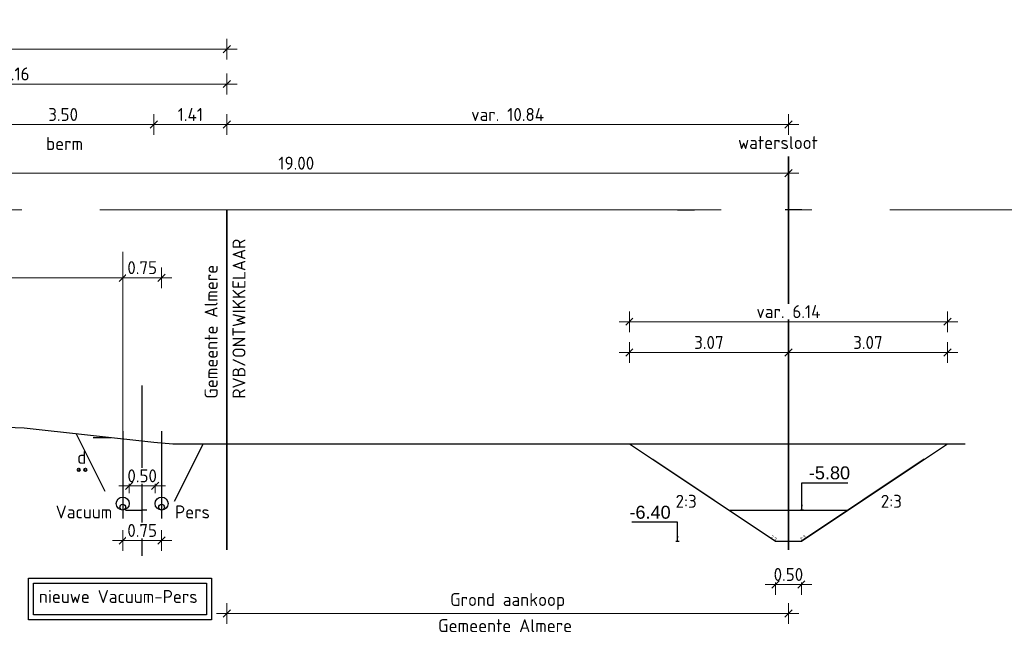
# Model space of a CAD drawing. Header units: metres. Extents: x 149090 to 161988, y 479090 to 487021.
# Tile 65 of 72: x 159230 to 159249, y 484428 to 484440. Entities that reach past the tile are written whole.
import ezdxf

# ---------------------------------------------------------------- set-up
doc = ezdxf.new("R2010")
doc.units = ezdxf.units.M
for name, pattern in [('AL-NAP_LIJN', [15.25, 12, -1.5, 0.25, -1.5]), ('AM-AS', [16, 10, -2, 2, -2]), ('DASHED2', [0.375, 0.25, -0.125])]:
    doc.linetypes.add(name, pattern=pattern)
doc.layers.get('0').update_dxf_attribs({"lineweight": 25})
doc.layers.get('Defpoints').update_dxf_attribs({"color": 211, "lineweight": 25})
for name, color, linetype, lineweight in [('N-WE-AM-AS_WEG_GEBIEDSONTSLUITINGSWEG-G', 10, 'AM-AS', 18), ('N-WE-KG-GRENS_PERCEEL-G', 150, 'KG-PERCEEL', 35), ('N-WE-VH-KANTVERHARDING-G', 7, 'Continuous', 30), ('X-XX-AL-LEGENDA-S', 7, 'Continuous', 25), ('X-XX-AL-M', 7, 'Continuous', 18), ('X-XX-AL-NAP-G', 7, 'AL-NAP_LIJN', 18), ('X-XX-AL-PROFIEL-B-G', 7, 'Continuous', 25), ('X-XX-AL-PROFIEL-N-G', 7, 'Continuous', 35), ('X-XX-AL-T25', 7, 'Continuous', 25)]:
    doc.layers.add(name, color=color, linetype=linetype, lineweight=lineweight)
for name, color, linetype, lineweight, true_color in [('N-WE-KG-GRENS_POLDERWEG-G', 7, 'KG-PERCEEL', 35, 0x0000e6), ('N-XX-GW-WATERGANG_WATERLIJN-GD', 150, 'AL-WATERLIJN', 30, 0x007fff), ('X-XX-AL-AANPIJLING-OPM', 1, 'Continuous', 30, 0xff0000)]:
    doc.layers.add(name, color=color, linetype=linetype, lineweight=lineweight, true_color=true_color)
doc.styles.add('Civitas Arial', font='arial.ttf')
doc.styles.add('NLCS-ISO-M100-T25', font='NLCS-ISO.ttf')
doc.styles.get("Standard").update_dxf_attribs({"font": 'NLCS-ISO.ttf'})
doc.linetypes.add('AL-WATERLIJN', pattern='A,20,[32,NLCS.shx,S=1.5,R=0,X=0,Y=0],20', length=40)
doc.linetypes.add('KG-PERCEEL', pattern='A,5.5,-2,["P",Standard,S=1.8,R=0,X=-0.5,Y=-0.9],-2,5.5,-2,[5,NLCS.shx,S=0.75,R=0,X=0,Y=0],-2', length=19)
doc.dimstyles.new('Civitas 100 25', dxfattribs={"dimscale": 0.1, "dimtxt": 2.5, "dimasz": 1, "dimexe": 0.18, "dimexo": 0.0625, "dimgap": 1, "dimtad": 1, "dimzin": 0, "dimdsep": 46, "dimtxsty": 'Civitas Arial', "dimblk": 'Civitas-pijlmaat', "dimcen": 0, "dimse1": 1, "dimse2": 1, "dimadec": 0, "dimazin": 0, "dimtfac": 1, "dimtix": 1, "dimtmove": 0, "dimatfit": 0, "dimfxl": 1, "dimtolj": 1, "dimtzin": 0, "dimarcsym": 1})
doc.dimstyles.new('NLCS-M100-T25-SCHRAP-X_L2_H1', dxfattribs={"dimscale": 0.1, "dimtxt": 2.5, "dimasz": 1.4, "dimexe": 2, "dimexo": 2, "dimgap": 0.7, "dimtad": 1, "dimzin": 0, "dimdsep": 46, "dimtxsty": 'NLCS-ISO-M100-T25', "dimblk": 'OBLIQUE', "dimcen": 0, "dimdle": 2, "dimclrd": 256, "dimclre": 256, "dimclrt": 256, "dimadec": 1, "dimazin": 0, "dimtfac": 1, "dimtofl": 0, "dimtmove": 1, "dimatfit": 0, "dimldrblk": 'OBLIQUE', "dimfxl": 2, "dimfxlon": 1, "dimtfill": 1, "dimtfillclr": 254, "dimtolj": 1, "dimtzin": 0, "dimlwd": 18, "dimlwe": 18, "dimarcsym": 0})

# ---------------------------------------------------------------- blocks, each defined once
blk = doc.blocks.new('_Oblique')
at = {"color": 0, "linetype": 'ByBlock', "lineweight": -2}
blk.add_line((-0.5, -0.5), (0.5, 0.5), dxfattribs=at)
blk = doc.blocks.new('*D171')
at = {"layer": 'Defpoints', "color": 0, "transparency": 16777216}
for p in [(159234.485, 484439.662), (159208.095, 484436.559), (159234.485, 484436.559)]:
    blk.add_point(p, dxfattribs=at)
at = {"layer": 'X-XX-AL-M', "linetype": 'Continuous', "lineweight": 18, "transparency": 16777216}
for p, q in [((159208.095, 484439.462), (159208.095, 484439.862)), ((159234.485, 484439.462), (159234.485, 484439.862)), ((159207.895, 484439.662), (159234.685, 484439.662))]:
    blk.add_line(p, q, dxfattribs=at)
at = {"layer": 'X-XX-AL-M', "lineweight": 18, "transparency": 16777216, "xscale": 0.14, "yscale": 0.14, "zscale": 0.14, "rotation": 180}
blk.add_blockref('_Oblique', (159208.095, 484439.662), dxfattribs=at)
at = {"layer": 'X-XX-AL-M', "lineweight": 18, "transparency": 16777216, "xscale": 0.14, "yscale": 0.14, "zscale": 0.14}
blk.add_blockref('_Oblique', (159234.485, 484439.662), dxfattribs=at)
at = {"layer": 'X-XX-AL-M', "transparency": 16777216, "insert": (159221.29, 484439.857), "char_height": 0.25, "attachment_point": 5, "style": 'NLCS-ISO-M100-T25', "bg_fill": 3, "box_fill_scale": 1.1, "bg_fill_color": 256, "bg_fill_true_color": 13158600, "bg_fill_transparency": 0}
blk.add_mtext('\\A1;var. 26.39 ', dxfattribs=at)
blk = doc.blocks.new('*D172')
at = {"layer": 'Defpoints', "color": 0, "transparency": 16777216}
for p in [(159234.485, 484438.987), (159226.325, 484437.588), (159234.485, 484436.559)]:
    blk.add_point(p, dxfattribs=at)
at = {"layer": 'X-XX-AL-M', "linetype": 'Continuous', "lineweight": 18, "transparency": 16777216}
for p, q in [((159226.325, 484438.787), (159226.325, 484439.187)), ((159234.485, 484438.787), (159234.485, 484439.187)), ((159226.125, 484438.987), (159234.685, 484438.987))]:
    blk.add_line(p, q, dxfattribs=at)
at = {"layer": 'X-XX-AL-M', "lineweight": 18, "transparency": 16777216, "xscale": 0.14, "yscale": 0.14, "zscale": 0.14, "rotation": 180}
blk.add_blockref('_Oblique', (159226.325, 484438.987), dxfattribs=at)
at = {"layer": 'X-XX-AL-M', "lineweight": 18, "transparency": 16777216, "xscale": 0.14, "yscale": 0.14, "zscale": 0.14}
blk.add_blockref('_Oblique', (159234.485, 484438.987), dxfattribs=at)
at = {"layer": 'X-XX-AL-M', "transparency": 16777216, "insert": (159230.405, 484439.182), "char_height": 0.25, "attachment_point": 5, "style": 'NLCS-ISO-M100-T25', "bg_fill": 3, "box_fill_scale": 1.1, "bg_fill_color": 256, "bg_fill_true_color": 13158600, "bg_fill_transparency": 0}
blk.add_mtext('\\A1;8.16', dxfattribs=at)
blk = doc.blocks.new('*D174')
at = {"layer": 'Defpoints', "color": 0, "transparency": 16777216}
for p in [(159234.485, 484438.203), (159234.485, 484436.559), (159233.075, 484432.081)]:
    blk.add_point(p, dxfattribs=at)
at = {"layer": 'X-XX-AL-M', "linetype": 'Continuous', "lineweight": 18, "transparency": 16777216}
for p, q in [((159233.075, 484438.003), (159233.075, 484438.403)), ((159234.485, 484438.003), (159234.485, 484438.403)), ((159232.875, 484438.203), (159234.685, 484438.203))]:
    blk.add_line(p, q, dxfattribs=at)
at = {"layer": 'X-XX-AL-M', "lineweight": 18, "transparency": 16777216, "xscale": 0.14, "yscale": 0.14, "zscale": 0.14, "rotation": 180}
blk.add_blockref('_Oblique', (159233.075, 484438.203), dxfattribs=at)
at = {"layer": 'X-XX-AL-M', "lineweight": 18, "transparency": 16777216, "xscale": 0.14, "yscale": 0.14, "zscale": 0.14}
blk.add_blockref('_Oblique', (159234.485, 484438.203), dxfattribs=at)
at = {"layer": 'X-XX-AL-M', "transparency": 16777216, "insert": (159233.78, 484438.398), "char_height": 0.25, "attachment_point": 5, "style": 'NLCS-ISO-M100-T25', "bg_fill": 3, "box_fill_scale": 1.1, "bg_fill_color": 256, "bg_fill_true_color": 13158600, "bg_fill_transparency": 0}
blk.add_mtext('\\A1;1.41', dxfattribs=at)
blk = doc.blocks.new('*D175')
at = {"layer": 'Defpoints', "color": 0, "transparency": 16777216}
for p in [(159229.575, 484438.203), (159229.575, 484432.227), (159233.075, 484432.081)]:
    blk.add_point(p, dxfattribs=at)
at = {"layer": 'X-XX-AL-M', "linetype": 'Continuous', "lineweight": 18, "transparency": 16777216}
for p, q in [((159229.575, 484438.003), (159229.575, 484438.403)), ((159233.075, 484438.003), (159233.075, 484438.403)), ((159233.275, 484438.203), (159229.375, 484438.203))]:
    blk.add_line(p, q, dxfattribs=at)
at = {"layer": 'X-XX-AL-M', "lineweight": 18, "transparency": 16777216, "xscale": 0.14, "yscale": 0.14, "zscale": 0.14, "rotation": 180}
blk.add_blockref('_Oblique', (159229.575, 484438.203), dxfattribs=at)
at = {"layer": 'X-XX-AL-M', "lineweight": 18, "transparency": 16777216, "xscale": 0.14, "yscale": 0.14, "zscale": 0.14}
blk.add_blockref('_Oblique', (159233.075, 484438.203), dxfattribs=at)
at = {"layer": 'X-XX-AL-M', "transparency": 16777216, "insert": (159231.325, 484438.398), "char_height": 0.25, "attachment_point": 5, "style": 'NLCS-ISO-M100-T25', "bg_fill": 3, "box_fill_scale": 1.1, "bg_fill_color": 256, "bg_fill_true_color": 13158600, "bg_fill_transparency": 0}
blk.add_mtext('\\A1;3.50', dxfattribs=at)
blk = doc.blocks.new('*D197')
at = {"layer": 'Defpoints', "color": 0, "transparency": 16777216}
for p in [(159232.6, 484430.884), (159233.1, 484430.884)]:
    blk.add_point(p, dxfattribs=at)
at = {"layer": 'X-XX-AL-M', "linetype": 'Continuous', "lineweight": 18, "transparency": 16777216}
for p, q in [((159232.6, 484431.084), (159232.6, 484431.424)), ((159233.1, 484431.084), (159233.1, 484431.424)), ((159233.3, 484431.224), (159232.4, 484431.224))]:
    blk.add_line(p, q, dxfattribs=at)
at = {"layer": 'X-XX-AL-M', "transparency": 16777216, "insert": (159232.85, 484431.419), "char_height": 0.25, "attachment_point": 5, "style": 'NLCS-ISO-M100-T25', "bg_fill": 3, "box_fill_scale": 1.1, "bg_fill_color": 256, "bg_fill_true_color": 13158600, "bg_fill_transparency": 0}
blk.add_mtext('\\A1;0.50', dxfattribs=at)
at = {"layer": 'Defpoints', "color": 0, "transparency": 16777216}
blk.add_point((159232.6, 484431.224), dxfattribs=at)
at = {"layer": 'X-XX-AL-M', "lineweight": 18, "transparency": 16777216, "xscale": 0.14, "yscale": 0.14, "zscale": 0.14, "rotation": 180}
blk.add_blockref('_Oblique', (159232.6, 484431.224), dxfattribs=at)
at = {"layer": 'X-XX-AL-M', "lineweight": 18, "transparency": 16777216, "xscale": 0.14, "yscale": 0.14, "zscale": 0.14}
blk.add_blockref('_Oblique', (159233.1, 484431.224), dxfattribs=at)
blk = doc.blocks.new('*D198')
at = {"layer": 'X-XX-AL-LEGENDA-S', "linetype": 'Continuous', "lineweight": 18, "transparency": 16777216}
for p, q in [((159232.475, 484430.369), (159232.475, 484429.969)), ((159233.225, 484430.369), (159233.225, 484429.969)), ((159233.425, 484430.169), (159232.275, 484430.169))]:
    blk.add_line(p, q, dxfattribs=at)
at = {"layer": 'X-XX-AL-LEGENDA-S', "lineweight": 18, "transparency": 16777216, "xscale": 0.14, "yscale": 0.14, "zscale": 0.14, "rotation": 180}
blk.add_blockref('_Oblique', (159232.475, 484430.169), dxfattribs=at)
at = {"layer": 'X-XX-AL-LEGENDA-S', "lineweight": 18, "transparency": 16777216, "xscale": 0.14, "yscale": 0.14, "zscale": 0.14}
blk.add_blockref('_Oblique', (159233.225, 484430.169), dxfattribs=at)
at = {"layer": 'X-XX-AL-LEGENDA-S', "transparency": 16777216, "insert": (159232.85, 484430.364), "char_height": 0.25, "attachment_point": 5, "style": 'NLCS-ISO-M100-T25', "bg_fill": 3, "box_fill_scale": 1.1, "bg_fill_color": 256, "bg_fill_true_color": 13158600, "bg_fill_transparency": 0}
blk.add_mtext('\\A1;0.75', dxfattribs=at)
at = {"layer": 'Defpoints', "color": 0, "transparency": 16777216}
for p in [(159232.475, 484430.596), (159233.225, 484430.596), (159232.475, 484430.169)]:
    blk.add_point(p, dxfattribs=at)
blk = doc.blocks.new('*D210')
at = {"layer": 'Defpoints', "color": 0, "transparency": 16777216}
for p in [(159226.325, 484437.588), (159226.325, 484435.245), (159232.475, 484431.009)]:
    blk.add_point(p, dxfattribs=at)
at = {"layer": 'X-XX-AL-M', "linetype": 'Continuous', "lineweight": 18, "transparency": 16777216}
for p, q in [((159226.325, 484435.445), (159226.325, 484435.045)), ((159232.475, 484435.045), (159232.475, 484435.445)), ((159232.675, 484435.245), (159226.125, 484435.245))]:
    blk.add_line(p, q, dxfattribs=at)
at = {"layer": 'X-XX-AL-M', "lineweight": 18, "transparency": 16777216, "xscale": 0.14, "yscale": 0.14, "zscale": 0.14, "rotation": 180}
blk.add_blockref('_Oblique', (159226.325, 484435.245), dxfattribs=at)
at = {"layer": 'X-XX-AL-M', "lineweight": 18, "transparency": 16777216, "xscale": 0.14, "yscale": 0.14, "zscale": 0.14}
blk.add_blockref('_Oblique', (159232.475, 484435.245), dxfattribs=at)
at = {"layer": 'X-XX-AL-M', "transparency": 16777216, "insert": (159229.4, 484435.44), "char_height": 0.25, "attachment_point": 5, "style": 'NLCS-ISO-M100-T25', "bg_fill": 3, "box_fill_scale": 1.1, "bg_fill_color": 256, "bg_fill_true_color": 13158600, "bg_fill_transparency": 0}
blk.add_mtext('\\A1;6.15', dxfattribs=at)
blk = doc.blocks.new('*D211')
at = {"layer": 'Defpoints', "color": 0, "transparency": 16777216}
for p in [(159233.225, 484432.283), (159232.475, 484431.009)]:
    blk.add_point(p, dxfattribs=at)
at = {"layer": 'X-XX-AL-M', "linetype": 'Continuous', "lineweight": 18, "transparency": 16777216}
for p, q in [((159232.475, 484435.045), (159232.475, 484435.445)), ((159233.225, 484435.045), (159233.225, 484435.445)), ((159232.275, 484435.245), (159233.425, 484435.245))]:
    blk.add_line(p, q, dxfattribs=at)
at = {"layer": 'X-XX-AL-M', "lineweight": 18, "transparency": 16777216, "xscale": 0.14, "yscale": 0.14, "zscale": 0.14, "rotation": 180}
blk.add_blockref('_Oblique', (159232.475, 484435.245), dxfattribs=at)
at = {"layer": 'X-XX-AL-M', "lineweight": 18, "transparency": 16777216, "xscale": 0.14, "yscale": 0.14, "zscale": 0.14}
blk.add_blockref('_Oblique', (159233.225, 484435.245), dxfattribs=at)
at = {"layer": 'X-XX-AL-M', "transparency": 16777216, "insert": (159232.85, 484435.44), "char_height": 0.25, "attachment_point": 5, "style": 'NLCS-ISO-M100-T25', "bg_fill": 3, "box_fill_scale": 1.1, "bg_fill_color": 256, "bg_fill_true_color": 13158600, "bg_fill_transparency": 0}
blk.add_mtext('\\A1;0.75', dxfattribs=at)
at = {"layer": 'Defpoints', "color": 0, "transparency": 16777216}
blk.add_point((159233.225, 484435.245), dxfattribs=at)
blk = doc.blocks.new('*D225')
at = {"layer": 'Defpoints', "color": 0, "transparency": 16777216}
for p in [(159234.485, 484431.775), (159245.325, 484429.992), (159245.325, 484428.759)]:
    blk.add_point(p, dxfattribs=at)
at = {"layer": 'X-XX-AL-AANPIJLING-OPM', "linetype": 'Continuous', "lineweight": 18, "transparency": 16777216}
for p, q in [((159234.485, 484428.959), (159234.485, 484428.559)), ((159245.325, 484428.959), (159245.325, 484428.559)), ((159234.285, 484428.759), (159245.525, 484428.759))]:
    blk.add_line(p, q, dxfattribs=at)
at = {"layer": 'X-XX-AL-AANPIJLING-OPM', "lineweight": 18, "transparency": 16777216, "xscale": 0.14, "yscale": 0.14, "zscale": 0.14, "rotation": 180}
blk.add_blockref('_Oblique', (159234.485, 484428.759), dxfattribs=at)
at = {"layer": 'X-XX-AL-AANPIJLING-OPM', "lineweight": 18, "transparency": 16777216, "xscale": 0.14, "yscale": 0.14, "zscale": 0.14}
blk.add_blockref('_Oblique', (159245.325, 484428.759), dxfattribs=at)
at = {"layer": 'X-XX-AL-AANPIJLING-OPM', "transparency": 16777216, "insert": (159239.905, 484428.992), "char_height": 0.25, "attachment_point": 5, "style": 'NLCS-ISO-M100-T25', "bg_fill": 3, "box_fill_scale": 1.1, "bg_fill_color": 256, "bg_fill_true_color": 13158600, "bg_fill_transparency": 0}
blk.add_mtext('\\A1;Grond aankoop', dxfattribs=at)
blk = doc.blocks.new('*D226')
at = {"layer": 'Defpoints', "color": 0, "transparency": 16777216}
for p in [(159245.325, 484438.203), (159245.325, 484437.588), (159234.485, 484436.559)]:
    blk.add_point(p, dxfattribs=at)
at = {"layer": 'X-XX-AL-M', "linetype": 'Continuous', "lineweight": 18, "transparency": 16777216}
for p, q in [((159234.485, 484438.003), (159234.485, 484438.403)), ((159245.325, 484438.003), (159245.325, 484438.403)), ((159234.285, 484438.203), (159245.525, 484438.203))]:
    blk.add_line(p, q, dxfattribs=at)
at = {"layer": 'X-XX-AL-M', "lineweight": 18, "transparency": 16777216, "xscale": 0.14, "yscale": 0.14, "zscale": 0.14, "rotation": 180}
blk.add_blockref('_Oblique', (159234.485, 484438.203), dxfattribs=at)
at = {"layer": 'X-XX-AL-M', "lineweight": 18, "transparency": 16777216, "xscale": 0.14, "yscale": 0.14, "zscale": 0.14}
blk.add_blockref('_Oblique', (159245.325, 484438.203), dxfattribs=at)
at = {"layer": 'X-XX-AL-M', "transparency": 16777216, "insert": (159239.905, 484438.398), "char_height": 0.25, "attachment_point": 5, "style": 'NLCS-ISO-M100-T25', "bg_fill": 3, "box_fill_scale": 1.1, "bg_fill_color": 256, "bg_fill_true_color": 13158600, "bg_fill_transparency": 0}
blk.add_mtext('\\A1;var. 10.84', dxfattribs=at)
blk = doc.blocks.new('*D227')
at = {"layer": 'Defpoints', "color": 0, "transparency": 16777216}
for p in [(159245.325, 484437.263), (159226.325, 484429.992), (159245.325, 484429.992)]:
    blk.add_point(p, dxfattribs=at)
at = {"layer": 'X-XX-AL-M', "linetype": 'Continuous', "lineweight": 18, "transparency": 16777216}
for p, q in [((159226.325, 484437.063), (159226.325, 484437.463)), ((159245.325, 484437.063), (159245.325, 484437.463)), ((159226.125, 484437.263), (159245.525, 484437.263))]:
    blk.add_line(p, q, dxfattribs=at)
at = {"layer": 'X-XX-AL-M', "lineweight": 18, "transparency": 16777216, "xscale": 0.14, "yscale": 0.14, "zscale": 0.14, "rotation": 180}
blk.add_blockref('_Oblique', (159226.325, 484437.263), dxfattribs=at)
at = {"layer": 'X-XX-AL-M', "lineweight": 18, "transparency": 16777216, "xscale": 0.14, "yscale": 0.14, "zscale": 0.14}
blk.add_blockref('_Oblique', (159245.325, 484437.263), dxfattribs=at)
at = {"layer": 'X-XX-AL-M', "transparency": 16777216, "insert": (159235.825, 484437.458), "char_height": 0.25, "attachment_point": 5, "style": 'NLCS-ISO-M100-T25', "bg_fill": 3, "box_fill_scale": 1.1, "bg_fill_color": 256, "bg_fill_true_color": 13158600, "bg_fill_transparency": 0}
blk.add_mtext('\\A1;19.00', dxfattribs=at)
blk = doc.blocks.new('*U230')
blk.add_line((2.97, 1.98), (0.6, 0.4))
at = {"layer": 'Defpoints', "color": 6, "style": 'Civitas Arial'}
blk.add_text('2:3', height=0.0625, rotation=33.6901, dxfattribs=at).set_placement((0.6, 0.4))
blk = doc.blocks.new('*U229')
blk.add_line((-2.97, 1.98), (-0.6, 0.4))
at = {"layer": 'Defpoints', "color": 6, "style": 'Civitas Arial'}
blk.add_text('2:3', height=0.0625, rotation=326.3099, dxfattribs=at).set_placement((-0.7, 0.467))
blk = doc.blocks.new('*D228')
at = {"layer": 'Defpoints', "color": 0, "transparency": 16777216}
for p in [(159245.075, 484430.159), (159245.575, 484430.159)]:
    blk.add_point(p, dxfattribs=at)
at = {"layer": 'X-XX-AL-M', "linetype": 'Continuous', "lineweight": 18, "transparency": 16777216}
for p, q in [((159245.075, 484429.519), (159245.075, 484429.119)), ((159245.575, 484429.519), (159245.575, 484429.119)), ((159244.875, 484429.319), (159245.775, 484429.319))]:
    blk.add_line(p, q, dxfattribs=at)
at = {"layer": 'X-XX-AL-M', "transparency": 16777216, "insert": (159245.325, 484429.514), "char_height": 0.25, "attachment_point": 5, "style": 'NLCS-ISO-M100-T25', "bg_fill": 3, "box_fill_scale": 1.1, "bg_fill_color": 256, "bg_fill_true_color": 13158600, "bg_fill_transparency": 0}
blk.add_mtext('\\A1;0.50', dxfattribs=at)
at = {"layer": 'Defpoints', "color": 0, "transparency": 16777216}
blk.add_point((159245.575, 484429.319), dxfattribs=at)
at = {"layer": 'X-XX-AL-M', "lineweight": 18, "transparency": 16777216, "xscale": 0.14, "yscale": 0.14, "zscale": 0.14, "rotation": 180}
blk.add_blockref('_Oblique', (159245.075, 484429.319), dxfattribs=at)
at = {"layer": 'X-XX-AL-M', "lineweight": 18, "transparency": 16777216, "xscale": 0.14, "yscale": 0.14, "zscale": 0.14}
blk.add_blockref('_Oblique', (159245.575, 484429.319), dxfattribs=at)
blk = doc.blocks.new('*D235')
at = {"layer": 'Defpoints', "color": 0, "transparency": 16777216}
for p in [(159245.325, 484433.8), (159242.255, 484432.039), (159245.325, 484432.039)]:
    blk.add_point(p, dxfattribs=at)
at = {"layer": 'X-XX-AL-M', "linetype": 'Continuous', "lineweight": 18, "transparency": 16777216}
for p, q in [((159242.255, 484433.6), (159242.255, 484434)), ((159245.325, 484433.6), (159245.325, 484434)), ((159242.055, 484433.8), (159245.525, 484433.8))]:
    blk.add_line(p, q, dxfattribs=at)
at = {"layer": 'X-XX-AL-M', "lineweight": 18, "transparency": 16777216, "xscale": 0.14, "yscale": 0.14, "zscale": 0.14, "rotation": 180}
blk.add_blockref('_Oblique', (159242.255, 484433.8), dxfattribs=at)
at = {"layer": 'X-XX-AL-M', "lineweight": 18, "transparency": 16777216, "xscale": 0.14, "yscale": 0.14, "zscale": 0.14}
blk.add_blockref('_Oblique', (159245.325, 484433.8), dxfattribs=at)
at = {"layer": 'X-XX-AL-M', "transparency": 16777216, "insert": (159243.79, 484433.995), "char_height": 0.25, "attachment_point": 5, "style": 'NLCS-ISO-M100-T25', "bg_fill": 3, "box_fill_scale": 1.1, "bg_fill_color": 256, "bg_fill_true_color": 13158600, "bg_fill_transparency": 0}
blk.add_mtext('\\A1;3.07', dxfattribs=at)
blk = doc.blocks.new('*D236')
at = {"layer": 'Defpoints', "color": 0, "transparency": 16777216}
for p in [(159248.395, 484433.8), (159245.325, 484432.039), (159248.395, 484432.039)]:
    blk.add_point(p, dxfattribs=at)
at = {"layer": 'X-XX-AL-M', "linetype": 'Continuous', "lineweight": 18, "transparency": 16777216}
for p, q in [((159245.325, 484433.6), (159245.325, 484434)), ((159248.395, 484433.6), (159248.395, 484434)), ((159245.125, 484433.8), (159248.595, 484433.8))]:
    blk.add_line(p, q, dxfattribs=at)
at = {"layer": 'X-XX-AL-M', "lineweight": 18, "transparency": 16777216, "xscale": 0.14, "yscale": 0.14, "zscale": 0.14, "rotation": 180}
blk.add_blockref('_Oblique', (159245.325, 484433.8), dxfattribs=at)
at = {"layer": 'X-XX-AL-M', "lineweight": 18, "transparency": 16777216, "xscale": 0.14, "yscale": 0.14, "zscale": 0.14}
blk.add_blockref('_Oblique', (159248.395, 484433.8), dxfattribs=at)
at = {"layer": 'X-XX-AL-M', "transparency": 16777216, "insert": (159246.86, 484433.995), "char_height": 0.25, "attachment_point": 5, "style": 'NLCS-ISO-M100-T25', "bg_fill": 3, "box_fill_scale": 1.1, "bg_fill_color": 256, "bg_fill_true_color": 13158600, "bg_fill_transparency": 0}
blk.add_mtext('\\A1;3.07', dxfattribs=at)
blk = doc.blocks.new('*D237')
at = {"layer": 'Defpoints', "color": 0, "transparency": 16777216}
for p in [(159248.395, 484434.396), (159242.255, 484432.039), (159248.395, 484432.039)]:
    blk.add_point(p, dxfattribs=at)
at = {"layer": 'X-XX-AL-M', "linetype": 'Continuous', "lineweight": 18, "transparency": 16777216}
for p, q in [((159242.255, 484434.196), (159242.255, 484434.596)), ((159248.395, 484434.196), (159248.395, 484434.596)), ((159242.055, 484434.396), (159248.595, 484434.396))]:
    blk.add_line(p, q, dxfattribs=at)
at = {"layer": 'X-XX-AL-M', "lineweight": 18, "transparency": 16777216, "xscale": 0.14, "yscale": 0.14, "zscale": 0.14, "rotation": 180}
blk.add_blockref('_Oblique', (159242.255, 484434.396), dxfattribs=at)
at = {"layer": 'X-XX-AL-M', "lineweight": 18, "transparency": 16777216, "xscale": 0.14, "yscale": 0.14, "zscale": 0.14}
blk.add_blockref('_Oblique', (159248.395, 484434.396), dxfattribs=at)
at = {"layer": 'X-XX-AL-M', "transparency": 16777216, "insert": (159245.325, 484434.591), "char_height": 0.25, "attachment_point": 5, "style": 'NLCS-ISO-M100-T25', "bg_fill": 3, "box_fill_scale": 1.1, "bg_fill_color": 256, "bg_fill_true_color": 13158600, "bg_fill_transparency": 0}
blk.add_mtext('\\A1;var. 6.14', dxfattribs=at)
blk = doc.blocks.new('*D365')
at = {"layer": 'Defpoints', "color": 0, "transparency": 16777216}
for p in [(0.033, 0), (0.048, -5.312), (0.033, -5.8)]:
    blk.add_point(p, dxfattribs=at)
at = {"color": 0, "transparency": 16777216, "insert": (0.532, -5.084), "char_height": 0.25, "attachment_point": 5, "style": 'Civitas Arial'}
blk.add_mtext('\\A1;-5.80 ', dxfattribs=at)
blk = doc.blocks.new('Civitas-pijlmaat')
blk.add_line((0, 0.52), (0, -0.52))
blk.add_solid([(0, 0), (-1.5, 0.34), (-1.5, -0.34)])
blk = doc.blocks.new('*D373')
at = {"layer": 'Defpoints', "color": 0, "transparency": 16777216}
for p in [(-0.033, 0), (-0.048, -6.073), (-0.033, -6.4)]:
    blk.add_point(p, dxfattribs=at)
at = {"color": 0, "transparency": 16777216, "insert": (-0.532, -5.845), "char_height": 0.25, "attachment_point": 5, "style": 'Civitas Arial'}
blk.add_mtext('\\A1;-6.40 ', dxfattribs=at)
blk = doc.blocks.new('*U364')
blk.add_line((0.033, -5.8), (-0.028, -5.8))
at = {"layer": 'Defpoints', "color": 6}
blk.add_line((0, 0), (-0.325, 0), dxfattribs=at)
dim = blk.add_ordinate_dim(feature_location=(0.033, -5.8), offset=(0.016, 0.488), dtype=0, origin=(0.033, 0), text='-<> ', dimstyle='Civitas 100 25')
dim.commit()
dim.dimension.update_dxf_attribs({"geometry": '*D365', "text_midpoint": (0.532, -5.084)})
blk.add_leader([(0, -5.8), (0, -5.277), (0.885, -5.277)], dimstyle='Civitas 100 25')
blk = doc.blocks.new('*U372')
blk.add_line((-0.033, -6.4), (0.028, -6.4))
at = {"layer": 'Defpoints', "color": 6}
blk.add_line((0, 0), (0.325, 0), dxfattribs=at)
dim = blk.add_ordinate_dim(feature_location=(-0.033, -6.4), offset=(-0.016, 0.327), dtype=0, origin=(-0.033, 0), text='-<> ', dimstyle='Civitas 100 25')
dim.commit()
dim.dimension.update_dxf_attribs({"geometry": '*D373', "text_midpoint": (-0.532, -5.845)})
blk.add_leader([(0, -6.4), (0, -6.037), (-0.885, -6.037)], dimstyle='Civitas 100 25')

msp = doc.modelspace()

# ---------------------------------------------------------------- linework, layer by layer
at = {"layer": 'N-WE-KG-GRENS_PERCEEL-G'}
msp.add_line((159234.485, 484436.559), (159234.485, 484429.992), dxfattribs=at)
at = {"layer": 'N-WE-KG-GRENS_POLDERWEG-G'}
msp.add_line((159245.325, 484437.588), (159245.325, 484429.992), dxfattribs=at)
at = {"layer": 'N-WE-VH-KANTVERHARDING-G'}
for centre in [(159232.475, 484430.884), (159233.225, 484430.884)]:
    msp.add_circle(centre, 0.125, dxfattribs=at)
at = {"layer": 'X-XX-AL-NAP-G'}
msp.add_line((159003.28, 484436.559), (159511.076, 484436.559), dxfattribs=at)
at = {"layer": 'X-XX-AL-PROFIEL-B-G', "flags": 128}
msp.add_lwpolyline([(159233.074, 484432.072), (159233.44, 484432.039), (159236.675, 484432.039), (159248.735, 484432.039)], dxfattribs=at)
at = {"layer": 'X-XX-AL-PROFIEL-N-G', "color": 114, "true_color": 0x139b48}
msp.add_circle((159231.625, 484431.536), 0.0261, dxfattribs=at)
at = {"layer": 'X-XX-AL-T25'}
for points in [[(159230.656, 484429.442), (159234.191, 484429.442), (159234.191, 484428.64), (159230.656, 484428.64)], [(159230.753, 484429.344), (159234.094, 484429.344), (159234.094, 484428.737), (159230.753, 484428.737)]]:
    msp.add_lwpolyline(points, close=True, dxfattribs=at)
at = {"layer": 'X-XX-AL-T25', "color": 217, "lineweight": 30, "true_color": 0x93278f}
for centre in [(159232.475, 484430.814), (159233.225, 484430.814)]:
    msp.add_circle(centre, 0.055, dxfattribs=at)

# ---------------------------------------------------------------- texts
at = {"layer": 'X-XX-AL-AANPIJLING-OPM', "style": 'NLCS-ISO-M100-T25'}
msp.add_text('Gemeente Almere', height=0.25, dxfattribs=at).set_placement((159238.563, 484428.401))
at = {"layer": 'X-XX-AL-PROFIEL-B-G', "style": 'NLCS-ISO-M100-T25'}
msp.add_text('d', height=0.25, dxfattribs=at).set_placement((159231.597, 484431.651))
at = {"layer": 'X-XX-AL-T25', "style": 'NLCS-ISO-M100-T25'}
for s, p in [('2:3', (159247.108, 484430.802)), ('Vacuum', (159231.18, 484430.597)), ('Pers', (159233.484, 484430.597))]:
    msp.add_text(s, height=0.25, dxfattribs=at).set_placement(p)
at = {"layer": 'X-XX-AL-T25', "insert": (159230.858, 484429.63), "char_height": 0.25, "attachment_point": 1, "style": 'NLCS-ISO-M100-T25'}
msp.add_mtext_dynamic_manual_height_columns('\\Pnieuwe Vacuum-Pers', width=4.39821, gutter_width=1.25, heights=[0], dxfattribs=at)

# ---------------------------------------------------------------- next in the draw order: dimensions: what is measured, and where the dimension line sits
at = {"layer": 'X-XX-AL-AANPIJLING-OPM'}
dim = msp.add_linear_dim(base=(159245.325, 484428.759), p1=(159234.485, 484431.775), p2=(159245.325, 484429.992), text='Grond aankoop', dimstyle='NLCS-M100-T25-SCHRAP-X_L2_H1', dxfattribs=at)
dim.commit()
dim.dimension.update_dxf_attribs({"geometry": '*D225', "text_midpoint": (159239.905, 484428.992)})
at = {"layer": 'X-XX-AL-M'}
dim = msp.add_linear_dim(base=(159234.485, 484439.662), p1=(159208.095, 484436.559), p2=(159234.485, 484436.559), text='var. <> ', dimstyle='NLCS-M100-T25-SCHRAP-X_L2_H1', dxfattribs=at)
dim.commit()
dim.dimension.update_dxf_attribs({"geometry": '*D171', "text_midpoint": (159221.29, 484439.857)})

# ---------------------------------------------------------------- next in the draw order: dimensions: what is measured, and where the dimension line sits
dim = msp.add_linear_dim(base=(159234.485, 484438.987), p1=(159226.325, 484437.588), p2=(159234.485, 484436.559), dimstyle='NLCS-M100-T25-SCHRAP-X_L2_H1', dxfattribs=at)
dim.commit()
dim.dimension.update_dxf_attribs({"geometry": '*D172', "text_midpoint": (159230.405, 484439.182)})

# ---------------------------------------------------------------- next in the draw order: dimensions: what is measured, and where the dimension line sits
dim = msp.add_linear_dim(base=(159234.485, 484438.203), p1=(159233.075, 484432.081), p2=(159234.485, 484436.559), dimstyle='NLCS-M100-T25-SCHRAP-X_L2_H1', dxfattribs=at)
dim.commit()
dim.dimension.update_dxf_attribs({"geometry": '*D174', "text_midpoint": (159233.78, 484438.398)})

# ---------------------------------------------------------------- next in the draw order: texts
at = {"layer": 'X-XX-AL-T25', "color": 240, "true_color": 0xed1f24, "style": 'NLCS-ISO-M100-T25'}
for s, p in [('RVB/ONTWIKKELAAR', (159234.844, 484432.909)), ('Gemeente Almere', (159234.306, 484432.909))]:
    msp.add_text(s, height=0.25, rotation=90, dxfattribs=at).set_placement(p)

# ---------------------------------------------------------------- next in the draw order: dimensions: what is measured, and where the dimension line sits
at = {"layer": 'X-XX-AL-M'}
dim = msp.add_linear_dim(base=(159245.325, 484438.203), p1=(159234.485, 484436.559), p2=(159245.325, 484437.588), text='var. <>', dimstyle='NLCS-M100-T25-SCHRAP-X_L2_H1', dxfattribs=at)
dim.commit()
dim.dimension.update_dxf_attribs({"geometry": '*D226', "text_midpoint": (159239.905, 484438.398)})
dim = msp.add_linear_dim(base=(159229.575, 484438.203), p1=(159233.075, 484432.081), p2=(159229.575, 484432.227), dimstyle='NLCS-M100-T25-SCHRAP-X_L2_H1', dxfattribs=at)
dim.commit()
dim.dimension.update_dxf_attribs({"geometry": '*D175', "text_midpoint": (159231.325, 484438.398)})

# ---------------------------------------------------------------- next in the draw order: linework, layer by layer
at = {"linetype": 'DASHED2', "ltscale": 5, "flags": 128}
msp.add_lwpolyline([(159234.027, 484432.039), (159233.387, 484430.759), (159232.85, 484430.759)], dxfattribs=at)
at = {"layer": 'Defpoints', "color": 215, "true_color": 0xa953a0}
for p, q in [((159232.85, 484429.877), (159232.85, 484433.163)), ((159232.475, 484432.283), (159232.475, 484430.596)), ((159233.225, 484432.283), (159233.225, 484430.596))]:
    msp.add_line(p, q, dxfattribs=at)
at = {"layer": 'Defpoints'}
msp.add_line((159231.907, 484432.162), (159232.243, 484432.162), dxfattribs=at)
at = {"layer": 'X-XX-AL-PROFIEL-B-G'}
for p, q in [((159229.575, 484432.377), (159230.575, 484432.347)), ((159230.575, 484432.347), (159233.074, 484432.072))]:
    msp.add_line(p, q, dxfattribs=at)

# ---------------------------------------------------------------- next in the draw order: texts
at = {"layer": 'X-XX-AL-M', "style": 'NLCS-ISO-M100-T25'}
msp.add_text('watersloot', height=0.25, dxfattribs=at).set_placement((159244.354, 484437.731))
at = {"layer": 'X-XX-AL-T25', "style": 'NLCS-ISO-M100-T25'}
msp.add_text('berm', height=0.25, dxfattribs=at).set_placement((159230.994, 484437.711))

# ---------------------------------------------------------------- next in the draw order: dimensions: what is measured, and where the dimension line sits
at = {"layer": 'X-XX-AL-LEGENDA-S'}
dim = msp.add_linear_dim(base=(159232.475, 484430.169), p1=(159233.225, 484430.596), p2=(159232.475, 484430.596), angle=180, dimstyle='NLCS-M100-T25-SCHRAP-X_L2_H1', dxfattribs=at)
dim.commit()
dim.dimension.update_dxf_attribs({"geometry": '*D198', "text_midpoint": (159232.85, 484430.364)})
at = {"layer": 'X-XX-AL-M'}
dim = msp.add_linear_dim(base=(159232.6, 484431.224), p1=(159233.1, 484430.884), p2=(159232.6, 484430.884), angle=180, dimstyle='NLCS-M100-T25-SCHRAP-X_L2_H1', dxfattribs=at)
dim.commit()
dim.dimension.update_dxf_attribs({"geometry": '*D197', "text_midpoint": (159232.85, 484431.224), "dimtype": 160})

# ---------------------------------------------------------------- next in the draw order: linework, layer by layer
at = {"linetype": 'DASHED2', "ltscale": 5, "flags": 128}
msp.add_lwpolyline([(159231.571, 484432.241), (159232.312, 484430.759), (159232.85, 484430.759)], dxfattribs=at)

# ---------------------------------------------------------------- next in the draw order: dimensions: what is measured, and where the dimension line sits
at = {"layer": 'X-XX-AL-M'}
dim = msp.add_linear_dim(base=(159226.325, 484435.245), p1=(159232.475, 484431.009), p2=(159226.325, 484437.588), dimstyle='NLCS-M100-T25-SCHRAP-X_L2_H1', dxfattribs=at)
dim.commit()
dim.dimension.update_dxf_attribs({"geometry": '*D210', "text_midpoint": (159229.4, 484435.44)})

# ---------------------------------------------------------------- next in the draw order: linework, layer by layer
at = {"layer": 'X-XX-AL-PROFIEL-N-G', "color": 114, "true_color": 0x139b48}
msp.add_circle((159231.753, 484431.536), 0.0261, dxfattribs=at)

# ---------------------------------------------------------------- next in the draw order: dimensions: what is measured, and where the dimension line sits
at = {"layer": 'X-XX-AL-M'}
dim = msp.add_linear_dim(base=(159233.225, 484435.245), p1=(159232.475, 484431.009), p2=(159233.225, 484432.283), dimstyle='NLCS-M100-T25-SCHRAP-X_L2_H1', dxfattribs=at)
dim.commit()
dim.dimension.update_dxf_attribs({"geometry": '*D211', "text_midpoint": (159232.85, 484435.44)})

# ---------------------------------------------------------------- next in the draw order: linework, layer by layer
at = {"layer": 'N-WE-AM-AS_WEG_GEBIEDSONTSLUITINGSWEG-G'}
msp.add_line((159232.475, 484435.745), (159232.475, 484430.814), dxfattribs=at)

# ---------------------------------------------------------------- next in the draw order: dimensions: what is measured, and where the dimension line sits
at = {"layer": 'X-XX-AL-M'}
dim = msp.add_linear_dim(base=(159245.325, 484437.263), p1=(159226.325, 484429.992), p2=(159245.325, 484429.992), dimstyle='NLCS-M100-T25-SCHRAP-X_L2_H1', dxfattribs=at)
dim.commit()
dim.dimension.update_dxf_attribs({"geometry": '*D227', "text_midpoint": (159235.825, 484437.458)})

# ---------------------------------------------------------------- next in the draw order: linework, layer by layer
at = {"layer": 'N-WE-VH-KANTVERHARDING-G', "flags": 128}
msp.add_lwpolyline([(159245.075, 484430.159), (159245.575, 484430.159)], dxfattribs=at)
at = {"layer": 'N-XX-GW-WATERGANG_WATERLIJN-GD', "ltscale": 0.2, "flags": 128}
msp.add_lwpolyline([(159244.175, 484430.759), (159246.475, 484430.759)], dxfattribs=at)

# ---------------------------------------------------------------- next in the draw order: block references
at = {"layer": 'N-WE-VH-KANTVERHARDING-G'}
for name, p in [('*U229', (159245.675, 484429.759)), ('*U230', (159244.975, 484429.759))]:
    msp.add_blockref(name, p, dxfattribs=at)

# ---------------------------------------------------------------- next in the draw order: texts
at = {"layer": 'X-XX-AL-T25', "style": 'NLCS-ISO-M100-T25'}
msp.add_text('2:3', height=0.25, dxfattribs=at).set_placement((159243.147, 484430.802))

# ---------------------------------------------------------------- next in the draw order: dimensions: what is measured, and where the dimension line sits
at = {"layer": 'X-XX-AL-M'}
dim = msp.add_linear_dim(base=(159245.325, 484433.8), p1=(159242.255, 484432.039), p2=(159245.325, 484432.039), dimstyle='NLCS-M100-T25-SCHRAP-X_L2_H1', dxfattribs=at)
dim.commit()
dim.dimension.update_dxf_attribs({"geometry": '*D235', "text_midpoint": (159243.79, 484433.995)})

# ---------------------------------------------------------------- next in the draw order: dimensions: what is measured, and where the dimension line sits
dim = msp.add_linear_dim(base=(159248.395, 484433.8), p1=(159245.325, 484432.039), p2=(159248.395, 484432.039), dimstyle='NLCS-M100-T25-SCHRAP-X_L2_H1', dxfattribs=at)
dim.commit()
dim.dimension.update_dxf_attribs({"geometry": '*D236', "text_midpoint": (159246.86, 484433.995)})
dim = msp.add_linear_dim(base=(159245.575, 484429.319), p1=(159245.075, 484430.159), p2=(159245.575, 484430.159), dimstyle='NLCS-M100-T25-SCHRAP-X_L2_H1', dxfattribs=at)
dim.commit()
dim.dimension.update_dxf_attribs({"geometry": '*D228', "text_midpoint": (159245.325, 484429.319), "dimtype": 160})

# ---------------------------------------------------------------- next in the draw order: dimensions: what is measured, and where the dimension line sits
dim = msp.add_linear_dim(base=(159248.395, 484434.396), p1=(159242.255, 484432.039), p2=(159248.395, 484432.039), text='var. <>', dimstyle='NLCS-M100-T25-SCHRAP-X_L2_H1', dxfattribs=at)
dim.commit()
dim.dimension.update_dxf_attribs({"geometry": '*D237', "text_midpoint": (159245.325, 484434.591)})

# ---------------------------------------------------------------- next in the draw order: linework, layer by layer
at = {"layer": 'N-WE-VH-KANTVERHARDING-G', "lineweight": 30, "flags": 128}
msp.add_lwpolyline([(159242.255, 484432.039), (159245.075, 484430.159), (159245.575, 484430.159), (159248.395, 484432.039)], dxfattribs=at)

# ---------------------------------------------------------------- next in the draw order: block references
at = {"layer": 'X-XX-AL-T25'}
for name, p in [('*U372', (159243.186, 484436.559)), ('*U364', (159245.586, 484436.559))]:
    msp.add_blockref(name, p, dxfattribs=at)

doc.saveas('drawing.dxf')
